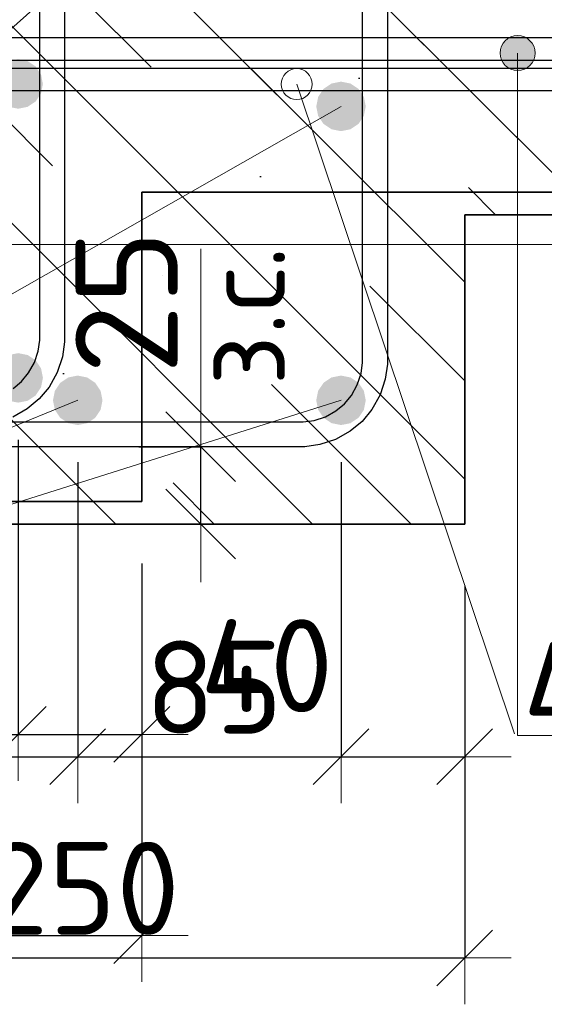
# Model space of a CAD drawing. Header units: metres. Extents: x -38 to 98, y -15 to 21.
# Tile 71 of 147: x 72.369 to 72.538, y 4.226 to 4.544. Entities that reach past the tile are written whole.
import ezdxf

# ---------------------------------------------------------------- set-up
doc = ezdxf.new("R2010")
doc.units = ezdxf.units.M
doc.header["$PDMODE"] = 65
for name, color, linetype, lineweight in [('XR$3$Арм. стержнями нижней зоны', 180, 'Continuous', 35), ('XR$3$Арм.стержн. Арматура края', 96, 'Continuous', 35), ('XR$3$Арм.стержн. Хомут', 240, 'Continuous', 35), ('XR$3$Арм.стержн.горизонт. 1', 180, 'Continuous', 35), ('XR$3$Размерная линия (1)', 7, 'Continuous', 13), ('XR$3$Размерная линия_ общее', 7, 'Continuous', 13), ('XR$4$Текст_ примечание', 7, 'Continuous', 13), ('XR$5$Арм. стержнями нижней зоны', 180, 'Continuous', 35), ('XR$5$Арм.стержн. Арматура края', 96, 'Continuous', 35), ('XR$5$Арм.стержн. Хомут', 240, 'Continuous', 35), ('XR$5$Арм.стержн.горизонт. 1', 180, 'Continuous', 35), ('XR$5$Размерная линия (1)', 7, 'Continuous', 13)]:
    doc.layers.add(name, color=color, linetype=linetype, lineweight=lineweight)
doc.styles.add('ISOCPEUR', font='txt')
doc.dimstyles.new('DIMSTYLE_11', dxfattribs={"dimtxt": 0.033, "dimasz": 0.0375, "dimexe": 0, "dimexo": 0, "dimgap": 0.0165, "dimtad": 2, "dimdec": 0, "dimlfac": 1000, "dimrnd": 1, "dimzin": 12, "dimdsep": 46, "dimtxsty": 'ISOCPEUR', "dimblk1": 'ALL_ML_STRICH', "dimblk2": 'ALL_ML_STRICH', "dimsah": 1, "dimcen": 0, "dimclrd": 7, "dimclre": 256, "dimclrt": 7, "dimadec": 0, "dimazin": 0, "dimtfac": 1, "dimtdec": 0, "dimtix": 1, "dimtmove": 2, "dimatfit": 3, "dimfxl": 0, "dimtvp": 1.2, "dimtzin": 0, "dimlwd": 0, "dimlwe": -3, "dimarcsym": 0})
doc.dimstyles.new('DIMSTYLE_12', dxfattribs={"dimtxt": 0.03, "dimasz": 0.03, "dimexe": 0, "dimexo": 0, "dimgap": 0.015, "dimtad": 2, "dimdec": 0, "dimlfac": 1000, "dimrnd": 1, "dimzin": 12, "dimdsep": 46, "dimtxsty": 'ISOCPEUR', "dimblk1": 'ALL_ML_STRICH', "dimblk2": 'ALL_ML_STRICH', "dimsah": 1, "dimcen": 0, "dimclrd": 7, "dimclre": 256, "dimclrt": 7, "dimadec": 0, "dimazin": 0, "dimtfac": 1, "dimtdec": 0, "dimtix": 1, "dimtmove": 2, "dimatfit": 3, "dimfxl": 0, "dimtzin": 0, "dimlwd": 0, "dimlwe": -3, "dimarcsym": 0})
doc.dimstyles.new('DIMSTYLE_14', dxfattribs={"dimtxt": 0.03, "dimasz": 0.03, "dimexe": 0, "dimexo": 0, "dimgap": 0.015, "dimtad": 2, "dimdec": 0, "dimlfac": 1000, "dimrnd": 1, "dimzin": 12, "dimdsep": 46, "dimtxsty": 'ISOCPEUR', "dimblk1": 'ALL_ML_STRICH', "dimblk2": 'ALL_ML_STRICH', "dimsah": 1, "dimcen": 0, "dimclrd": 7, "dimclre": 256, "dimclrt": 7, "dimadec": 0, "dimazin": 0, "dimtfac": 1, "dimtdec": 0, "dimtix": 1, "dimtmove": 2, "dimatfit": 3, "dimfxl": 0, "dimtvp": 1.2, "dimtzin": 0, "dimlwd": 0, "dimlwe": -3, "dimarcsym": 0})
pattern_1 = [(135, (0, 0), (-0.031819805, -0.031819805), [0.4, -0.05, 0, -0.05]), (135, (-0.01591, -0.01591), (-0.031819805, -0.031819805), [0.8, -0.1, 0.1, -0.1])]

# ---------------------------------------------------------------- blocks, each defined once
blk = doc.blocks.new('ALL_ML_STRICH')
at = {"color": 0, "linetype": 'ByBlock', "lineweight": -2}
for p, q in [((0, -0.5), (0, 0.5)), ((-0.3, -0.3), (0.3, 0.3)), ((-1, 0), (0.5, 0))]:
    blk.add_line(p, q, dxfattribs=at)
blk = doc.blocks.new('*D81')
at = {"layer": 'DEFPOINTS', "color": 7, "linetype": 'Continuous', "lineweight": 13, "transparency": 33554687}
for p in [(72.26266, 4.38139), (72.51262, 4.38139), (72.26266, 4.24116)]:
    blk.add_point(p, dxfattribs=at)
at = {"layer": 'XR$3$Размерная линия (1)', "color": 9, "linetype": 'Continuous', "lineweight": -2, "true_color": 0xc7c7c7, "transparency": 33554687}
for p, q in [((72.26266, 4.36139), (72.26266, 4.24116)), ((72.51262, 4.36139), (72.51262, 4.24116))]:
    blk.add_line(p, q, dxfattribs=at)
at = {"layer": 'XR$3$Размерная линия (1)', "color": 7, "linetype": 'Continuous', "lineweight": -2, "transparency": 33554687}
blk.add_line((72.26266, 4.24116), (72.51262, 4.24116), dxfattribs=at)
at = {"layer": 'XR$3$Размерная линия (1)', "color": 7, "linetype": 'Continuous', "lineweight": 13, "transparency": 33554687, "xscale": 0.03, "yscale": 0.03, "zscale": 0.03, "rotation": 180}
blk.add_blockref('ALL_ML_STRICH', (72.26266, 4.24116), dxfattribs=at)
at = {"layer": 'XR$3$Размерная линия (1)', "color": 7, "linetype": 'Continuous', "lineweight": 13, "transparency": 33554687, "xscale": 0.03, "yscale": 0.03, "zscale": 0.03}
blk.add_blockref('ALL_ML_STRICH', (72.51262, 4.24116), dxfattribs=at)
at = {"layer": 'XR$3$Размерная линия (1)', "color": 7, "linetype": 'Continuous', "lineweight": 13, "transparency": 33554687, "insert": (72.38914, 4.26366), "char_height": 0.03, "width": 0.09, "attachment_point": 5, "style": 'ISOCPEUR'}
blk.add_mtext('\\A1;{250}', dxfattribs=at)
blk = doc.blocks.new('*D88')
at = {"layer": 'DEFPOINTS', "color": 7, "linetype": 'Continuous', "lineweight": 13, "transparency": 33554687}
for p in [(72.30259, 4.42139), (72.38759, 4.42139), (72.30259, 4.30616)]:
    blk.add_point(p, dxfattribs=at)
at = {"layer": 'XR$3$Размерная линия (1)', "color": 9, "linetype": 'Continuous', "lineweight": -2, "true_color": 0xc7c7c7, "transparency": 33554687}
for p, q in [((72.30259, 4.40139), (72.30259, 4.30616)), ((72.38759, 4.40139), (72.38759, 4.30616))]:
    blk.add_line(p, q, dxfattribs=at)
at = {"layer": 'XR$3$Размерная линия (1)', "color": 7, "linetype": 'Continuous', "lineweight": -2, "transparency": 33554687}
blk.add_line((72.30259, 4.30616), (72.38759, 4.30616), dxfattribs=at)
at = {"layer": 'XR$3$Размерная линия (1)', "color": 7, "linetype": 'Continuous', "lineweight": 13, "transparency": 33554687, "xscale": 0.03, "yscale": 0.03, "zscale": 0.03, "rotation": 180}
blk.add_blockref('ALL_ML_STRICH', (72.30259, 4.30616), dxfattribs=at)
at = {"layer": 'XR$3$Размерная линия (1)', "color": 7, "linetype": 'Continuous', "lineweight": 13, "transparency": 33554687, "xscale": 0.03, "yscale": 0.03, "zscale": 0.03}
blk.add_blockref('ALL_ML_STRICH', (72.38759, 4.30616), dxfattribs=at)
at = {"layer": 'XR$3$Размерная линия (1)', "color": 7, "linetype": 'Continuous', "lineweight": 13, "transparency": 33554687, "insert": (72.34659, 4.32866), "char_height": 0.03, "width": 0.06, "attachment_point": 5, "style": 'ISOCPEUR'}
blk.add_mtext('\\A1;{85}', dxfattribs=at)
blk = doc.blocks.new('*D89')
at = {"layer": 'DEFPOINTS', "color": 7, "linetype": 'Continuous', "lineweight": 13, "transparency": 33554687}
for p in [(72.38759, 4.42139), (72.47266, 4.42139), (72.38759, 4.30616)]:
    blk.add_point(p, dxfattribs=at)
at = {"layer": 'XR$3$Размерная линия (1)', "color": 9, "linetype": 'Continuous', "lineweight": -2, "true_color": 0xc7c7c7, "transparency": 33554687}
for p, q in [((72.38759, 4.40139), (72.38759, 4.30616)), ((72.47266, 4.40139), (72.47266, 4.30616))]:
    blk.add_line(p, q, dxfattribs=at)
at = {"layer": 'XR$3$Размерная линия (1)', "color": 7, "linetype": 'Continuous', "lineweight": -2, "transparency": 33554687}
blk.add_line((72.38759, 4.30616), (72.47266, 4.30616), dxfattribs=at)
at = {"layer": 'XR$3$Размерная линия (1)', "color": 7, "linetype": 'Continuous', "lineweight": 13, "transparency": 33554687, "xscale": 0.03, "yscale": 0.03, "zscale": 0.03, "rotation": 180}
blk.add_blockref('ALL_ML_STRICH', (72.38759, 4.30616), dxfattribs=at)
at = {"layer": 'XR$3$Размерная линия (1)', "color": 7, "linetype": 'Continuous', "lineweight": 13, "transparency": 33554687, "xscale": 0.03, "yscale": 0.03, "zscale": 0.03}
blk.add_blockref('ALL_ML_STRICH', (72.47266, 4.30616), dxfattribs=at)
at = {"layer": 'XR$3$Размерная линия (1)', "color": 7, "linetype": 'Continuous', "lineweight": 13, "transparency": 33554687, "insert": (72.43162, 4.32866), "char_height": 0.03, "width": 0.06, "attachment_point": 5, "style": 'ISOCPEUR'}
blk.add_mtext('\\A1;{85}', dxfattribs=at)
blk = doc.blocks.new('*D90')
at = {"layer": 'DEFPOINTS', "color": 7, "linetype": 'Continuous', "lineweight": 13, "transparency": 33554687}
for p in [(72.47266, 4.42139), (72.51262, 4.38139), (72.47266, 4.30616)]:
    blk.add_point(p, dxfattribs=at)
at = {"layer": 'XR$3$Размерная линия (1)', "color": 9, "linetype": 'Continuous', "lineweight": -2, "true_color": 0xc7c7c7, "transparency": 33554687}
for p, q in [((72.47266, 4.40139), (72.47266, 4.30616)), ((72.51262, 4.36139), (72.51262, 4.30616))]:
    blk.add_line(p, q, dxfattribs=at)
at = {"layer": 'XR$3$Размерная линия (1)', "color": 7, "linetype": 'Continuous', "lineweight": -2, "transparency": 33554687}
blk.add_line((72.47266, 4.30616), (72.51262, 4.30616), dxfattribs=at)
at = {"layer": 'XR$3$Размерная линия (1)', "color": 7, "linetype": 'Continuous', "lineweight": 13, "transparency": 33554687, "xscale": 0.03, "yscale": 0.03, "zscale": 0.03, "rotation": 180}
blk.add_blockref('ALL_ML_STRICH', (72.47266, 4.30616), dxfattribs=at)
at = {"layer": 'XR$3$Размерная линия (1)', "color": 7, "linetype": 'Continuous', "lineweight": 13, "transparency": 33554687, "xscale": 0.03, "yscale": 0.03, "zscale": 0.03}
blk.add_blockref('ALL_ML_STRICH', (72.51262, 4.30616), dxfattribs=at)
at = {"layer": 'XR$3$Размерная линия (1)', "color": 7, "linetype": 'Continuous', "lineweight": 13, "transparency": 33554687, "insert": (72.55296, 4.32836), "char_height": 0.03, "width": 0.06, "attachment_point": 5, "style": 'ISOCPEUR'}
blk.add_mtext('\\A1;{40}', dxfattribs=at)
blk = doc.blocks.new('*D94')
at = {"layer": 'DEFPOINTS', "color": 7, "linetype": 'Continuous', "lineweight": 13, "transparency": 33554687}
for p in [(72.38737, 4.40639), (72.39237, 4.38139), (72.42735, 4.38139)]:
    blk.add_point(p, dxfattribs=at)
at = {"layer": 'XR$3$Размерная линия_ общее', "color": 253, "linetype": 'Continuous', "lineweight": -2, "true_color": 0xa0a0a0, "transparency": 33554687}
for p, q in [((72.40737, 4.40639), (72.42735, 4.40639)), ((72.41237, 4.38139), (72.42735, 4.38139))]:
    blk.add_line(p, q, dxfattribs=at)
at = {"layer": 'XR$3$Размерная линия_ общее', "color": 7, "linetype": 'Continuous', "lineweight": -2, "transparency": 33554687}
blk.add_line((72.42735, 4.38139), (72.42735, 4.40639), dxfattribs=at)
at = {"layer": 'XR$3$Размерная линия_ общее', "color": 7, "linetype": 'Continuous', "lineweight": 13, "transparency": 33554687, "xscale": 0.0375, "yscale": 0.0375, "zscale": 0.0375}
for p, rotation in [((72.42735, 4.40639), 90), ((72.42735, 4.38139), 270)]:
    blk.add_blockref('ALL_ML_STRICH', p, dxfattribs=dict(at, rotation=rotation))
at = {"layer": 'XR$3$Размерная линия_ общее', "color": 7, "linetype": 'Continuous', "lineweight": 13, "transparency": 33554687, "insert": (72.42756, 4.42617), "char_height": 0.027, "width": 0.00135, "attachment_point": 1, "rotation": 90, "line_spacing_factor": 0.60241, "style": 'ISOCPEUR'}
blk.add_mtext('з.с.', dxfattribs=at)
at = {"layer": 'XR$3$Размерная линия_ общее', "color": 7, "linetype": 'Continuous', "lineweight": 13, "transparency": 33554687, "insert": (72.40335, 4.45312), "char_height": 0.033, "width": 0.066, "attachment_point": 5, "rotation": 90, "style": 'ISOCPEUR'}
blk.add_mtext('\\A1;{25}', dxfattribs=at)
blk = doc.blocks.new('*D804')
at = {"layer": 'DEFPOINTS', "color": 7, "linetype": 'Continuous', "lineweight": 13, "transparency": 33554687}
for p in [(72.15834, 4.38864), (72.4083, 4.38864), (72.15834, 4.2484)]:
    blk.add_point(p, dxfattribs=at)
at = {"layer": 'XR$5$Размерная линия (1)', "color": 9, "linetype": 'Continuous', "lineweight": -2, "true_color": 0xc7c7c7, "transparency": 33554687}
for p, q in [((72.15834, 4.36864), (72.15834, 4.2484)), ((72.4083, 4.36864), (72.4083, 4.2484))]:
    blk.add_line(p, q, dxfattribs=at)
at = {"layer": 'XR$5$Размерная линия (1)', "color": 7, "linetype": 'Continuous', "lineweight": -2, "transparency": 33554687}
blk.add_line((72.15834, 4.2484), (72.4083, 4.2484), dxfattribs=at)
at = {"layer": 'XR$5$Размерная линия (1)', "color": 7, "linetype": 'Continuous', "lineweight": 13, "transparency": 33554687, "xscale": 0.03, "yscale": 0.03, "zscale": 0.03, "rotation": 180}
blk.add_blockref('ALL_ML_STRICH', (72.15834, 4.2484), dxfattribs=at)
at = {"layer": 'XR$5$Размерная линия (1)', "color": 7, "linetype": 'Continuous', "lineweight": 13, "transparency": 33554687, "xscale": 0.03, "yscale": 0.03, "zscale": 0.03}
blk.add_blockref('ALL_ML_STRICH', (72.4083, 4.2484), dxfattribs=at)
at = {"layer": 'XR$5$Размерная линия (1)', "color": 7, "linetype": 'Continuous', "lineweight": 13, "transparency": 33554687, "insert": (72.28482, 4.2709), "char_height": 0.03, "width": 0.09, "attachment_point": 5, "style": 'ISOCPEUR'}
blk.add_mtext('\\A1;{250}', dxfattribs=at)
blk = doc.blocks.new('*D810')
at = {"layer": 'DEFPOINTS', "color": 7, "linetype": 'Continuous', "lineweight": 13, "transparency": 33554687}
for p in [(72.28327, 4.42864), (72.36834, 4.42864), (72.28327, 4.3134)]:
    blk.add_point(p, dxfattribs=at)
at = {"layer": 'XR$5$Размерная линия (1)', "color": 9, "linetype": 'Continuous', "lineweight": -2, "true_color": 0xc7c7c7, "transparency": 33554687}
for p, q in [((72.28327, 4.40864), (72.28327, 4.3134)), ((72.36834, 4.40864), (72.36834, 4.3134))]:
    blk.add_line(p, q, dxfattribs=at)
at = {"layer": 'XR$5$Размерная линия (1)', "color": 7, "linetype": 'Continuous', "lineweight": -2, "transparency": 33554687}
blk.add_line((72.28327, 4.3134), (72.36834, 4.3134), dxfattribs=at)
at = {"layer": 'XR$5$Размерная линия (1)', "color": 7, "linetype": 'Continuous', "lineweight": 13, "transparency": 33554687, "xscale": 0.03, "yscale": 0.03, "zscale": 0.03, "rotation": 180}
blk.add_blockref('ALL_ML_STRICH', (72.28327, 4.3134), dxfattribs=at)
at = {"layer": 'XR$5$Размерная линия (1)', "color": 7, "linetype": 'Continuous', "lineweight": 13, "transparency": 33554687, "xscale": 0.03, "yscale": 0.03, "zscale": 0.03}
blk.add_blockref('ALL_ML_STRICH', (72.36834, 4.3134), dxfattribs=at)
at = {"layer": 'XR$5$Размерная линия (1)', "color": 7, "linetype": 'Continuous', "lineweight": 13, "transparency": 33554687, "insert": (72.3273, 4.3359), "char_height": 0.03, "width": 0.06, "attachment_point": 5, "style": 'ISOCPEUR'}
blk.add_mtext('\\A1;{85}', dxfattribs=at)
blk = doc.blocks.new('*D811')
at = {"layer": 'DEFPOINTS', "color": 7, "linetype": 'Continuous', "lineweight": 13, "transparency": 33554687}
for p in [(72.36834, 4.42864), (72.4083, 4.38864), (72.36834, 4.3134)]:
    blk.add_point(p, dxfattribs=at)
at = {"layer": 'XR$5$Размерная линия (1)', "color": 9, "linetype": 'Continuous', "lineweight": -2, "true_color": 0xc7c7c7, "transparency": 33554687}
for p, q in [((72.36834, 4.40864), (72.36834, 4.3134)), ((72.4083, 4.36864), (72.4083, 4.3134))]:
    blk.add_line(p, q, dxfattribs=at)
at = {"layer": 'XR$5$Размерная линия (1)', "color": 7, "linetype": 'Continuous', "lineweight": -2, "transparency": 33554687}
blk.add_line((72.36834, 4.3134), (72.4083, 4.3134), dxfattribs=at)
at = {"layer": 'XR$5$Размерная линия (1)', "color": 7, "linetype": 'Continuous', "lineweight": 13, "transparency": 33554687, "xscale": 0.03, "yscale": 0.03, "zscale": 0.03, "rotation": 180}
blk.add_blockref('ALL_ML_STRICH', (72.36834, 4.3134), dxfattribs=at)
at = {"layer": 'XR$5$Размерная линия (1)', "color": 7, "linetype": 'Continuous', "lineweight": 13, "transparency": 33554687, "xscale": 0.03, "yscale": 0.03, "zscale": 0.03}
blk.add_blockref('ALL_ML_STRICH', (72.4083, 4.3134), dxfattribs=at)
at = {"layer": 'XR$5$Размерная линия (1)', "color": 7, "linetype": 'Continuous', "lineweight": 13, "transparency": 33554687, "insert": (72.44864, 4.3356), "char_height": 0.03, "width": 0.06, "attachment_point": 5, "style": 'ISOCPEUR'}
blk.add_mtext('\\A1;{40}', dxfattribs=at)

msp = doc.modelspace()

# ---------------------------------------------------------------- hatches: boundary and pattern name
at = {"linetype": 'Continuous', "lineweight": 13, "transparency": 33554687}
h = msp.add_hatch(dxfattribs=at)
h.set_pattern_fill('__________540', scale=0.015, style=0, pattern_type=2)
h.set_pattern_definition(pattern_1)
h.paths.add_polyline_path([(72.15831, 4.68864), (72.15831, 4.48864), (72.62198, 4.48864), (72.62198, 4.68864)], flags=0)
at = {"linetype": 'Continuous', "lineweight": 25, "transparency": 33554687}
h = msp.add_hatch(dxfattribs=at)
h.set_pattern_fill('__________540', scale=0.015, style=0, pattern_type=2)
h.set_pattern_definition(pattern_1)
h.paths.add_polyline_path([(72.51262, 4.68139), (72.26262, 4.68139), (72.26262, 4.38139), (72.51262, 4.38139)], flags=0)
h = msp.add_hatch(dxfattribs=at)
h.set_pattern_fill('__________540', scale=0.015, style=0, pattern_type=2)
h.set_pattern_definition(pattern_1)
h.paths.add_polyline_path([(72.51262, 4.68139), (72.51262, 4.48139), (72.66181, 4.48139), (72.66181, 4.68139)], flags=0)
h = msp.add_hatch(dxfattribs=at)
h.set_pattern_fill('__________540', scale=0.015, style=0, pattern_type=2)
h.set_pattern_definition(pattern_1)
h.paths.add_polyline_path([(72.4083, 4.48864), (72.15831, 4.48864), (72.1583, 4.38864), (72.4083, 4.38864)], flags=0)
at = {"layer": 'XR$3$Арм.стержн.горизонт. 1', "linetype": 'Continuous', "lineweight": 50, "transparency": 33554687}
for points in [[(72.48066, 4.51639), (72.48005, 4.51945), (72.47832, 4.52205), (72.47572, 4.52378), (72.47266, 4.52439), (72.4696, 4.52378), (72.46701, 4.52205), (72.46527, 4.51945), (72.46466, 4.51639), (72.46527, 4.51333), (72.46701, 4.51074), (72.4696, 4.509), (72.47266, 4.50839), (72.47572, 4.509), (72.47832, 4.51074), (72.48005, 4.51333)], [(72.39559, 4.42139), (72.39498, 4.42445), (72.39324, 4.42705), (72.39065, 4.42878), (72.38759, 4.42939), (72.38453, 4.42878), (72.38193, 4.42705), (72.3802, 4.42445), (72.37959, 4.42139), (72.3802, 4.41833), (72.38193, 4.41574), (72.38453, 4.414), (72.38759, 4.41339), (72.39065, 4.414), (72.39324, 4.41574), (72.39498, 4.41833)], [(72.48066, 4.42139), (72.48005, 4.42445), (72.47832, 4.42705), (72.47572, 4.42878), (72.47266, 4.42939), (72.4696, 4.42878), (72.46701, 4.42705), (72.46527, 4.42445), (72.46466, 4.42139), (72.46527, 4.41833), (72.46701, 4.41574), (72.4696, 4.414), (72.47266, 4.41339), (72.47572, 4.414), (72.47832, 4.41574), (72.48005, 4.41833)]]:
    msp.add_hatch(color=7, dxfattribs=at).paths.add_polyline_path(points)
at = {"layer": 'XR$5$Арм. стержнями нижней зоны', "linetype": 'Continuous', "lineweight": 13, "transparency": 33554687}
for points in [[(72.52489, 4.53645), (72.53457, 4.53645), (72.53254, 4.53848)], [(72.52489, 4.53645), (72.53254, 4.53848), (72.52692, 4.53848)], [(72.52692, 4.53848), (72.53254, 4.53848), (72.52973, 4.53926)], [(72.52411, 4.53364), (72.53536, 4.53364), (72.53457, 4.53645)], [(72.52411, 4.53364), (72.53457, 4.53645), (72.52489, 4.53645)], [(72.52489, 4.53083), (72.53536, 4.53364), (72.52411, 4.53364)], [(72.52489, 4.53083), (72.53457, 4.53083), (72.53536, 4.53364)], [(72.52692, 4.5288), (72.53457, 4.53083), (72.52489, 4.53083)], [(72.52692, 4.5288), (72.53254, 4.5288), (72.53457, 4.53083)], [(72.53254, 4.5288), (72.52692, 4.5288), (72.52973, 4.52801)]]:
    msp.add_hatch(color=7, dxfattribs=at).paths.add_polyline_path(points)
at = {"layer": 'XR$5$Арм.стержн.горизонт. 1', "linetype": 'Continuous', "lineweight": 50, "transparency": 33554687}
for points in [[(72.37634, 4.52364), (72.37573, 4.5267), (72.374, 4.52929), (72.3714, 4.53103), (72.36834, 4.53164), (72.36528, 4.53103), (72.36269, 4.52929), (72.36095, 4.5267), (72.36034, 4.52364), (72.36095, 4.52058), (72.36269, 4.51798), (72.36528, 4.51625), (72.36834, 4.51564), (72.3714, 4.51625), (72.374, 4.51798), (72.37573, 4.52058)], [(72.37634, 4.42864), (72.37573, 4.4317), (72.374, 4.43429), (72.3714, 4.43603), (72.36834, 4.43664), (72.36528, 4.43603), (72.36269, 4.43429), (72.36095, 4.4317), (72.36034, 4.42864), (72.36095, 4.42558), (72.36269, 4.42298), (72.36528, 4.42125), (72.36834, 4.42064), (72.3714, 4.42125), (72.374, 4.42298), (72.37573, 4.42558)]]:
    msp.add_hatch(color=7, dxfattribs=at).paths.add_polyline_path(points)

# ---------------------------------------------------------------- linework, layer by layer
at = {"color": 7, "linetype": 'Continuous', "lineweight": 13, "transparency": 33554687}
for p, q in [((72.45834, 4.52359), (72.52868, 4.31359)), ((72.42735, 4.40639), (72.42735, 4.47039))]:
    msp.add_line(p, q, dxfattribs=at)
at = {"color": 7, "linetype": 'Continuous', "lineweight": 35, "transparency": 33554687}
for p, q in [((72.4083, 4.48864), (72.62198, 4.48864)), ((72.4083, 4.38864), (72.4083, 4.48864)), ((72.51262, 4.48139), (72.66181, 4.48139)), ((72.51262, 4.38139), (72.51262, 4.48139)), ((72.1583, 4.38864), (72.4083, 4.38864)), ((72.26262, 4.38139), (72.51262, 4.38139))]:
    msp.add_line(p, q, dxfattribs=at)
at = {"color": 7, "linetype": 'Continuous', "lineweight": 13, "transparency": 33554687}
msp.add_circle((72.45834, 4.52359), 0.005, dxfattribs=at)
at = {"layer": 'XR$3$Арм. стержнями нижней зоны', "color": 4, "linetype": 'Continuous', "lineweight": 25, "transparency": 33554687}
msp.add_lwpolyline([(72.28762, 4.53139), (72.66681, 4.53139), (72.66681, 4.52139), (72.28762, 4.52139), (72.28762, 4.53139)], dxfattribs=at)
at = {"layer": 'XR$3$Арм.стержн. Арматура края', "color": 4, "linetype": 'Continuous', "lineweight": 25, "transparency": 33554687}
for points in [[(72.66681, 4.52139), (72.32091, 4.52139), (72.31481, 4.52224), (72.30846, 4.52434), (72.30262, 4.52761), (72.2978, 4.53163), (72.29378, 4.53644), (72.29051, 4.54229), (72.28842, 4.54864), (72.28757, 4.55474), (72.28757, 4.62205), (72.28842, 4.62815), (72.29051, 4.6345), (72.29378, 4.64034), (72.2978, 4.64516), (72.30262, 4.64918), (72.30846, 4.65245), (72.31481, 4.65454), (72.32091, 4.65539), (72.66681, 4.65539)], [(72.66681, 4.64539), (72.32161, 4.64539), (72.31709, 4.64476), (72.31251, 4.64325), (72.30832, 4.64091), (72.3049, 4.63806), (72.30205, 4.63464), (72.29971, 4.63045), (72.2982, 4.62587), (72.29757, 4.62135), (72.29757, 4.55543), (72.2982, 4.55091), (72.29971, 4.54633), (72.30205, 4.54214), (72.3049, 4.53873), (72.30832, 4.53588), (72.31251, 4.53353), (72.31709, 4.53202), (72.32161, 4.53139), (72.66681, 4.53139)]]:
    msp.add_lwpolyline(points, dxfattribs=at)
at = {"layer": 'XR$3$Арм.стержн. Хомут', "color": 40, "linetype": 'Continuous', "lineweight": 25, "transparency": 33554687}
for points in [[(72.48763, 4.62572), (72.48763, 4.43307), (72.48695, 4.42819), (72.48527, 4.42311), (72.48265, 4.41843), (72.47944, 4.41458), (72.47558, 4.41137), (72.47091, 4.40875), (72.46583, 4.40707), (72.46095, 4.40639), (72.31426, 4.40639)], [(72.48763, 4.62572), (72.48763, 4.43307), (72.48695, 4.42819), (72.48527, 4.42311), (72.48265, 4.41843), (72.47944, 4.41458), (72.47558, 4.41137), (72.47091, 4.40875), (72.46583, 4.40707), (72.46095, 4.40639), (72.31426, 4.40639)], [(72.48763, 4.62572), (72.48763, 4.43307), (72.48695, 4.42819), (72.48527, 4.42311), (72.48265, 4.41843), (72.47944, 4.41458), (72.47558, 4.41137), (72.47091, 4.40875), (72.46583, 4.40707), (72.46095, 4.40639), (72.31426, 4.40639)], [(72.31482, 4.41439), (72.46039, 4.41439), (72.46401, 4.4149), (72.46767, 4.4161), (72.47103, 4.41798), (72.47376, 4.42026), (72.47604, 4.42299), (72.47791, 4.42635), (72.47912, 4.43001), (72.47963, 4.43362), (72.47963, 4.62516)], [(72.31482, 4.41439), (72.46039, 4.41439), (72.46401, 4.4149), (72.46767, 4.4161), (72.47103, 4.41798), (72.47376, 4.42026), (72.47604, 4.42299), (72.47791, 4.42635), (72.47912, 4.43001), (72.47963, 4.43362), (72.47963, 4.62516)], [(72.31482, 4.41439), (72.46039, 4.41439), (72.46401, 4.4149), (72.46767, 4.4161), (72.47103, 4.41798), (72.47376, 4.42026), (72.47604, 4.42299), (72.47791, 4.42635), (72.47912, 4.43001), (72.47963, 4.43362), (72.47963, 4.62516)]]:
    msp.add_lwpolyline(points, dxfattribs=at)
at = {"layer": 'XR$3$Арм.стержн.горизонт. 1', "color": 7, "linetype": 'Continuous', "lineweight": 13, "transparency": 33554687}
for q in [(72.47263, 4.63639), (72.47266, 4.51639), (72.47266, 4.42139), (72.38759, 4.42139)]:
    msp.add_line((72.09858, 4.3033), q, dxfattribs=at)
at = {"layer": 'XR$4$Текст_ примечание', "color": 7, "linetype": 'Continuous', "lineweight": 13, "transparency": 33554687}
msp.add_line((86.41979, 4.47171), (67.91979, 4.47171), dxfattribs=at)
at = {"layer": 'XR$5$Арм. стержнями нижней зоны', "color": 7, "linetype": 'Continuous', "lineweight": 13, "transparency": 33554687}
for p, q in [((72.52973, 4.53926), (72.52973, 4.53926)), ((72.52411, 4.53364), (72.52411, 4.53364)), ((72.52973, 4.31301), (72.52973, 4.53364)), ((72.53536, 4.53364), (72.53536, 4.53364)), ((72.52973, 4.52801), (72.52973, 4.52801)), ((72.52973, 4.31301), (72.75573, 4.31301))]:
    msp.add_line(p, q, dxfattribs=at)
at = {"layer": 'XR$5$Арм. стержнями нижней зоны', "color": 4, "linetype": 'Continuous', "lineweight": 25, "transparency": 33554687}
msp.add_lwpolyline([(72.1833, 4.53864), (72.62698, 4.53864), (72.62698, 4.52864), (72.1833, 4.52864), (72.1833, 4.53864)], dxfattribs=at)
at = {"layer": 'XR$5$Арм. стержнями нижней зоны', "color": 7, "linetype": 'Continuous', "lineweight": 13, "transparency": 33554687}
msp.add_circle((72.52973, 4.53364), 0.00563, dxfattribs=at)
at = {"layer": 'XR$5$Арм.стержн. Арматура края', "color": 4, "linetype": 'Continuous', "lineweight": 25, "transparency": 33554687}
for points in [[(72.62698, 4.52864), (72.21187, 4.52864), (72.20665, 4.52936), (72.20121, 4.53116), (72.1962, 4.53396), (72.19208, 4.53741), (72.18863, 4.54154), (72.18582, 4.54655), (72.18403, 4.55199), (72.1833, 4.5572), (72.1833, 4.63407), (72.18403, 4.63929), (72.18582, 4.64473), (72.18863, 4.64974), (72.19208, 4.65387), (72.1962, 4.65731), (72.20121, 4.66012), (72.20665, 4.66191), (72.21187, 4.66264), (72.62698, 4.66264)], [(72.62698, 4.65264), (72.21256, 4.65264), (72.20893, 4.65213), (72.20526, 4.65092), (72.2019, 4.64904), (72.19918, 4.64677), (72.1969, 4.64404), (72.19502, 4.64068), (72.19381, 4.63702), (72.1933, 4.63338), (72.1933, 4.55789), (72.19381, 4.55426), (72.19502, 4.55059), (72.1969, 4.54724), (72.19918, 4.54451), (72.2019, 4.54223), (72.20526, 4.54035), (72.20893, 4.53914), (72.21256, 4.53864), (72.62698, 4.53864)]]:
    msp.add_lwpolyline(points, dxfattribs=at)
at = {"layer": 'XR$5$Арм.стержн. Хомут', "color": 40, "linetype": 'Continuous', "lineweight": 25, "transparency": 33554687}
for points in [[(72.3833, 4.63396), (72.3833, 4.44031), (72.38263, 4.43543), (72.38095, 4.43035), (72.37833, 4.42568), (72.37512, 4.42183), (72.37126, 4.41861), (72.36659, 4.41599)], [(72.3833, 4.63396), (72.3833, 4.44031), (72.38263, 4.43543), (72.38095, 4.43035), (72.37833, 4.42568), (72.37512, 4.42183), (72.37126, 4.41861), (72.36659, 4.41599)], [(72.36671, 4.42523), (72.36944, 4.42751), (72.37172, 4.43024), (72.37359, 4.43359), (72.3748, 4.43725), (72.3753, 4.44087), (72.3753, 4.63341)], [(72.36671, 4.42523), (72.36944, 4.42751), (72.37172, 4.43024), (72.37359, 4.43359), (72.3748, 4.43725), (72.3753, 4.44087), (72.3753, 4.63341)]]:
    msp.add_lwpolyline(points, dxfattribs=at)

# ---------------------------------------------------------------- dimensions: what is measured, and where the dimension line sits
at = {"layer": 'XR$3$Размерная линия (1)', "color": 7, "linetype": 'Continuous', "lineweight": 13, "transparency": 33554687}
for base, p1, p2, dimstyle, picture, middle in [((72.38759, 4.30616), (72.30259, 4.40139), (72.38759, 4.40139), 'DIMSTYLE_12', '*D88', (72.34659, 4.32866)), ((72.47266, 4.30616), (72.38759, 4.40139), (72.47266, 4.40139), 'DIMSTYLE_12', '*D89', (72.43162, 4.32866)), ((72.51262, 4.30616), (72.47266, 4.40139), (72.51262, 4.36139), 'DIMSTYLE_14', '*D90', (72.55296, 4.32836)), ((72.51262, 4.24116), (72.26266, 4.36139), (72.51262, 4.36139), 'DIMSTYLE_12', '*D81', (72.38914, 4.26366))]:
    dim = msp.add_linear_dim(base=base, p1=p1, p2=p2, dimstyle=dimstyle, override={"dimpost": '<>', "dimclrd": 7, "dimclre": 9, "dimclrt": 7, "dimlwd": 0, "dimlwe": 65533}, dxfattribs=at)
    dim.commit()
    dim.dimension.update_dxf_attribs({"geometry": picture, "text_midpoint": middle, "dimtype": 160})
at = {"layer": 'XR$3$Размерная линия_ общее', "color": 7, "linetype": 'Continuous', "lineweight": 13, "transparency": 33554687}
dim = msp.add_linear_dim(base=(72.42735, 4.40639), p1=(72.41237, 4.38139), p2=(72.40737, 4.40639), angle=90, text='<>\\Xз.с.', dimstyle='DIMSTYLE_11', override={"dimpost": '<>', "dimclrd": 7, "dimclre": 253, "dimclrt": 7, "dimlwd": 0, "dimlwe": 65533}, dxfattribs=at)
dim.commit()
dim.dimension.update_dxf_attribs({"geometry": '*D94', "text_midpoint": (72.40335, 4.45312), "dimtype": 160})
at = {"layer": 'XR$5$Размерная линия (1)', "color": 7, "linetype": 'Continuous', "lineweight": 13, "transparency": 33554687}
for base, p1, p2, dimstyle, picture, middle in [((72.36834, 4.3134), (72.28327, 4.40864), (72.36834, 4.40864), 'DIMSTYLE_12', '*D810', (72.3273, 4.3359)), ((72.4083, 4.3134), (72.36834, 4.40864), (72.4083, 4.36864), 'DIMSTYLE_14', '*D811', (72.44864, 4.3356)), ((72.4083, 4.2484), (72.15834, 4.36864), (72.4083, 4.36864), 'DIMSTYLE_12', '*D804', (72.28482, 4.2709))]:
    dim = msp.add_linear_dim(base=base, p1=p1, p2=p2, dimstyle=dimstyle, override={"dimpost": '<>', "dimclrd": 7, "dimclre": 9, "dimclrt": 7, "dimlwd": 0, "dimlwe": 65533}, dxfattribs=at)
    dim.commit()
    dim.dimension.update_dxf_attribs({"geometry": picture, "text_midpoint": middle, "dimtype": 160})

doc.saveas('drawing.dxf')
